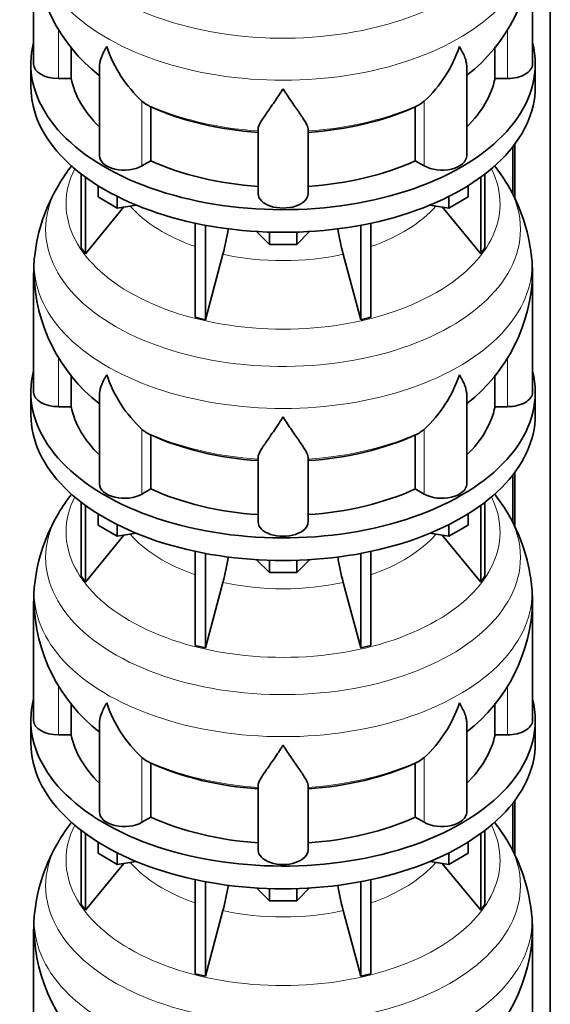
# Model space of a CAD drawing. Header units: millimetres. Extents: x 166 to 762, y -1995 to 1707.
# Tile 7 of 20: x 569 to 761, y -1270 to -915. Entities that reach past the tile are written whole.
import ezdxf

# ---------------------------------------------------------------- set-up
doc = ezdxf.new("R2010")
doc.units = ezdxf.units.MM
doc.layers.add('LOW_134-9', color=7, linetype='Continuous')
doc.layers.add('VSI134_DIFFUSORE', color=7, linetype='Continuous')

# ---------------------------------------------------------------- blocks, each defined once
blk = doc.blocks.new('SE4')
at = {"layer": 'LOW_134-9', "color": 7, "linetype": 'Continuous', "lineweight": 35}
for p, q in [((760.76, -1727.8), (760.76, -649.68)), ((747.26, -960.97), (747.26, -978.32)), ((748.01, -959.98), (748.01, -979.76)), ((747.26, -1079.36), (747.26, -1096.71)), ((748.01, -1078.37), (748.01, -1098.15)), ((748.01, -1196.76), (748.01, -1216.54)), ((747.26, -1197.75), (747.26, -1215.11))]:
    blk.add_line(p, q, dxfattribs=at)
at = {"layer": 'VSI134_DIFFUSORE', "color": 7, "linetype": 'Continuous', "lineweight": 35}
for p, q in [((574.33, -888.11), (574.33, -931.17)), ((754.33, -931.17), (754.33, -888.11)), ((587.86, -936.36), (587.86, -925.04)), ((740.8, -924.95), (740.8, -936.36)), ((573.33, -931.17), (573.33, -939.33)), ((598.06, -932.1), (598.06, -964.24)), ((730.61, -964.24), (730.61, -932.1)), ((755.33, -939.33), (755.33, -931.17)), ((583.33, -936.36), (587.86, -936.36)), ((740.8, -936.36), (745.33, -936.36)), ((614.84, -945.61), (613.42, -944.56)), ((715.24, -944.56), (713.82, -945.61)), ((616.62, -966.06), (616.62, -946.58)), ((712.04, -946.58), (712.04, -966.06)), ((655.33, -977.93), (655.33, -954.59)), ((673.33, -977.93), (673.33, -954.59)), ((613.42, -967.91), (616.62, -966.06)), ((712.04, -966.06), (715.24, -967.91)), ((591.5, -970.83), (591.5, -997.51)), ((593.03, -971.98), (593.03, -999.65)), ((735.63, -971.98), (735.63, -999.65)), ((737.16, -970.83), (737.16, -997.51)), ((597.58, -979.09), (597.58, -975.04)), ((731.09, -979.09), (731.09, -975.04)), ((604.52, -983.1), (597.58, -979.09)), ((604.52, -983.1), (604.52, -978.93)), ((724.15, -983.1), (724.15, -978.93)), ((731.09, -979.09), (724.15, -983.1)), ((593.03, -999.65), (606.9, -982.73)), ((611.34, -982.04), (604.52, -983.1)), ((724.15, -983.1), (717.32, -982.04)), ((721.77, -982.73), (735.63, -999.65)), ((632.64, -988.58), (632.64, -1022.51)), ((636.33, -989.32), (636.33, -1023.39)), ((692.33, -989.32), (692.33, -1023.39)), ((696.03, -988.58), (696.03, -1022.51)), ((659.42, -996.23), (654.77, -991.58)), ((659.42, -996.23), (659.42, -991.8)), ((673.89, -991.58), (669.24, -996.23)), ((669.24, -996.23), (669.24, -991.8)), ((591.5, -997.51), (593.03, -999.65)), ((669.24, -996.23), (659.42, -996.23)), ((735.63, -999.65), (737.16, -997.51)), ((636.33, -1023.39), (642.61, -999.77)), ((686.06, -999.77), (692.33, -1023.39)), ((574.33, -1006.5), (574.33, -1049.56)), ((754.33, -1049.56), (754.33, -1006.5)), ((632.64, -1022.51), (636.33, -1023.39)), ((692.33, -1023.39), (696.03, -1022.51)), ((587.86, -1054.76), (587.86, -1043.43)), ((740.8, -1043.34), (740.8, -1054.76)), ((573.33, -1049.56), (573.33, -1057.72)), ((598.06, -1050.49), (598.06, -1082.63)), ((730.61, -1082.63), (730.61, -1050.49)), ((755.33, -1057.72), (755.33, -1049.56)), ((583.33, -1054.76), (587.86, -1054.76)), ((740.8, -1054.76), (745.33, -1054.76)), ((614.84, -1064.01), (613.42, -1062.96)), ((616.62, -1084.45), (616.62, -1064.98)), ((712.04, -1064.98), (712.04, -1084.45)), ((715.24, -1062.96), (713.82, -1064.01)), ((655.33, -1096.33), (655.33, -1072.98)), ((673.33, -1096.33), (673.33, -1072.98)), ((613.42, -1086.3), (616.62, -1084.45)), ((712.04, -1084.45), (715.24, -1086.3)), ((591.5, -1089.23), (591.5, -1115.9)), ((593.03, -1090.37), (593.03, -1118.04)), ((735.63, -1090.37), (735.63, -1118.04)), ((737.16, -1089.23), (737.16, -1115.9)), ((597.58, -1097.49), (597.58, -1093.43)), ((731.09, -1097.49), (731.09, -1093.43)), ((604.52, -1101.49), (597.58, -1097.49)), ((604.52, -1101.49), (604.52, -1097.32)), ((724.15, -1101.49), (724.15, -1097.32)), ((731.09, -1097.49), (724.15, -1101.49)), ((611.34, -1100.44), (604.52, -1101.49)), ((724.15, -1101.49), (717.32, -1100.44)), ((593.03, -1118.04), (606.9, -1101.12)), ((721.77, -1101.12), (735.63, -1118.04)), ((632.64, -1106.97), (632.64, -1140.9)), ((636.33, -1107.71), (636.33, -1141.79)), ((692.33, -1107.71), (692.33, -1141.79)), ((696.03, -1106.97), (696.03, -1140.9)), ((659.42, -1114.62), (654.77, -1109.97)), ((659.42, -1114.62), (659.42, -1110.19)), ((673.89, -1109.97), (669.24, -1114.62)), ((669.24, -1114.62), (669.24, -1110.19)), ((669.24, -1114.62), (659.42, -1114.62)), ((591.5, -1115.9), (593.03, -1118.04)), ((636.33, -1141.79), (642.61, -1118.17)), ((686.06, -1118.17), (692.33, -1141.79)), ((735.63, -1118.04), (737.16, -1115.9)), ((574.33, -1124.9), (574.33, -1167.95)), ((754.33, -1167.95), (754.33, -1124.9)), ((632.64, -1140.9), (636.33, -1141.79)), ((692.33, -1141.79), (696.03, -1140.9)), ((587.86, -1173.15), (587.86, -1161.83)), ((740.8, -1161.73), (740.8, -1173.15)), ((573.33, -1167.95), (573.33, -1176.12)), ((755.33, -1176.12), (755.33, -1167.95)), ((598.06, -1168.89), (598.06, -1201.02)), ((730.61, -1201.02), (730.61, -1168.88)), ((583.33, -1173.15), (587.86, -1173.15)), ((740.8, -1173.15), (745.33, -1173.15)), ((614.84, -1182.4), (613.42, -1181.35)), ((715.24, -1181.35), (713.82, -1182.4)), ((616.62, -1202.85), (616.62, -1183.37)), ((712.04, -1183.37), (712.04, -1202.85)), ((655.33, -1214.72), (655.33, -1191.37)), ((673.33, -1214.72), (673.33, -1191.37)), ((613.42, -1204.69), (616.62, -1202.85)), ((712.04, -1202.85), (715.24, -1204.69)), ((591.5, -1207.62), (591.5, -1234.3)), ((593.03, -1208.77), (593.03, -1236.43)), ((735.63, -1208.77), (735.63, -1236.43)), ((737.16, -1207.62), (737.16, -1234.3)), ((597.58, -1215.88), (597.58, -1211.82)), ((731.09, -1215.88), (731.09, -1211.82)), ((604.52, -1219.88), (597.58, -1215.88)), ((604.52, -1219.88), (604.52, -1215.71)), ((724.15, -1219.88), (724.15, -1215.71)), ((731.09, -1215.88), (724.15, -1219.88)), ((593.03, -1236.43), (606.9, -1219.52)), ((611.34, -1218.83), (604.52, -1219.88)), ((724.15, -1219.88), (717.32, -1218.83)), ((721.77, -1219.52), (735.63, -1236.43)), ((632.64, -1225.37), (632.64, -1259.29)), ((636.33, -1226.11), (636.33, -1260.18)), ((659.42, -1233.02), (654.77, -1228.37)), ((659.42, -1233.02), (659.42, -1228.58)), ((673.89, -1228.37), (669.24, -1233.02)), ((669.24, -1233.02), (669.24, -1228.58)), ((692.33, -1226.11), (692.33, -1260.18)), ((696.03, -1225.37), (696.03, -1259.29)), ((591.5, -1234.3), (593.03, -1236.43)), ((669.24, -1233.02), (659.42, -1233.02)), ((735.63, -1236.43), (737.16, -1234.3)), ((636.33, -1260.18), (642.61, -1236.56)), ((686.06, -1236.56), (692.33, -1260.18)), ((574.33, -1243.29), (574.33, -1286.34)), ((754.33, -1286.34), (754.33, -1243.29)), ((632.64, -1259.29), (636.33, -1260.18)), ((692.33, -1260.18), (696.03, -1259.29))]:
    blk.add_line(p, q, dxfattribs=at)
at = {"layer": 'VSI134_DIFFUSORE', "color": 4, "linetype": 'Continuous', "lineweight": 9}
for p, q in [((583.33, -936.36), (583.33, -918.66)), ((745.33, -936.36), (745.33, -918.68)), ((613.42, -967.91), (613.42, -944.56)), ((715.24, -967.91), (715.24, -944.56)), ((583.33, -1054.76), (583.33, -1037.05)), ((745.33, -1054.76), (745.33, -1037.08)), ((613.42, -1086.3), (613.42, -1062.96)), ((715.24, -1086.3), (715.24, -1062.96)), ((583.33, -1173.15), (583.33, -1155.45)), ((745.33, -1173.15), (745.33, -1155.47)), ((613.42, -1204.69), (613.42, -1181.35)), ((715.24, -1204.69), (715.24, -1181.35))]:
    blk.add_line(p, q, dxfattribs=at)
at = {"layer": 'VSI134_DIFFUSORE', "color": 7, "linetype": 'Continuous', "lineweight": 35}
for centre, radius, start, end in [((635.63, -887), 61.22, 181.0647, 232.0196), ((693.06, -886.84), 61.29, 307.8797, 358.8057), ((645.92, -909.61), 47.73, 198.6373, 227.0857), ((682.74, -909.61), 47.73, 312.9143, 341.3628), ((622.75, -933.22), 14.7, 237.4509, 245.3566), ((705.91, -933.22), 14.7, 294.6434, 302.5491), ((642.51, -1009.83), 68.76, 142.2895, 149.4947), ((685.39, -1010.6), 69.87, 30.9857, 37.7364), ((636.4, -1006.85), 62.01, 149.0055, 173.7202), ((691.17, -1007.15), 63.13, 6.4522, 30.9813), ((552.76, -975.46), 93.08, 344.857, 350.6965), ((774.59, -975.67), 91.75, 189.2408, 195.2315), ((604.37, -1005.02), 29.99, 170.5165, 182.8924), ((694.66, -1006.95), 59.67, 0.422, 6.7093), ((635.63, -1005.39), 61.22, 181.0647, 232.0196), ((693.06, -1005.23), 61.29, 307.8797, 358.8057), ((645.92, -1028), 47.73, 198.6373, 227.0857), ((682.74, -1028), 47.73, 312.9143, 341.3628), ((622.75, -1051.61), 14.7, 237.4509, 245.3566), ((705.91, -1051.61), 14.7, 294.6434, 302.5491), ((642.51, -1128.22), 68.76, 142.2895, 149.4947), ((685.39, -1128.99), 69.87, 30.9857, 37.7364), ((636.4, -1125.24), 62.01, 149.0055, 173.7202), ((691.17, -1125.54), 63.13, 6.4522, 30.9813), ((552.76, -1093.85), 93.08, 344.857, 350.6965), ((774.59, -1094.06), 91.75, 189.2408, 195.2315), ((604.37, -1123.41), 29.99, 170.5165, 182.8924), ((694.66, -1125.34), 59.67, 0.422, 6.7093), ((635.63, -1123.79), 61.22, 181.0647, 232.0196), ((693.06, -1123.62), 61.29, 307.8797, 358.8057), ((645.92, -1146.39), 47.73, 198.6373, 227.0857), ((682.74, -1146.39), 47.73, 312.9143, 341.3628), ((622.75, -1170.01), 14.7, 237.4509, 245.3566), ((705.91, -1170.01), 14.7, 294.6434, 302.5491), ((642.51, -1246.61), 68.76, 142.2895, 149.4947), ((685.39, -1247.38), 69.87, 30.9857, 37.7364), ((636.4, -1243.64), 62.01, 149.0055, 173.7202), ((691.17, -1243.93), 63.13, 6.4522, 30.9813), ((552.76, -1212.24), 93.08, 344.857, 350.6965), ((774.59, -1212.45), 91.75, 189.2408, 195.2315), ((604.37, -1241.8), 29.99, 170.5165, 182.8924), ((694.66, -1243.73), 59.67, 0.422, 6.7093), ((635.63, -1242.18), 61.22, 181.0647, 232.0196), ((693.06, -1242.02), 61.29, 307.8797, 358.8057)]:
    blk.add_arc(centre, radius, start, end, dxfattribs=at)
at = {"layer": 'VSI134_DIFFUSORE', "color": 4, "linetype": 'Continuous', "lineweight": 9}
for centre, major_axis, start_param, end_param in [((664.33, -872.39), (85.67, 0), 2.814529, 6.283185), ((664.33, -885.15), (-89.83, 0), 0, 3.208879), ((664.33, -909.69), (-79.5, 0), 0.898849, 1.457346), ((664.33, -909.69), (79.5, 0), 4.82584, 5.384336), ((664.33, -981.59), (-78.3, 0), 0, 3.425204), ((664.33, -981.59), (-78.3, 0), 5.999574, 6.283185), ((664.33, -990.79), (85.67, 0), 2.814529, 6.283185), ((664.33, -990.79), (85.67, 0), 0, 0.330403), ((664.33, -966.48), (-61.63, 0), 0.463231, 1.030574), ((664.33, -966.48), (61.63, 0), 5.252612, 5.819954), ((664.33, -1003.54), (-89.83, 0), 0, 3.208879), ((664.33, -1003.54), (-89.83, 0), 6.216093, 6.283185), ((664.33, -966.48), (-61.63, 0), 1.210556, 1.931037), ((664.33, -1028.09), (-79.5, 0), 0.898849, 1.457346), ((664.33, -1028.09), (79.5, 0), 4.82584, 5.384336), ((664.33, -1099.99), (-78.3, 0), 0, 3.425204), ((664.33, -1099.99), (-78.3, 0), 5.999574, 6.283185), ((664.33, -1109.18), (85.67, 0), 2.814529, 6.283185), ((664.33, -1109.18), (85.67, 0), 0, 0.330403), ((664.33, -1084.87), (-61.63, 0), 0.463231, 1.030574), ((664.33, -1084.87), (61.63, 0), 5.252612, 5.819954), ((664.33, -1121.93), (-89.83, 0), 0, 3.208879), ((664.33, -1121.93), (-89.83, 0), 6.216093, 6.283185), ((664.33, -1084.87), (-61.63, 0), 1.210556, 1.931037), ((664.33, -1146.48), (-79.5, 0), 0.898849, 1.457346), ((664.33, -1146.48), (79.5, 0), 4.82584, 5.384336), ((664.33, -1218.38), (-78.3, 0), 0, 3.425204), ((664.33, -1218.38), (-78.3, 0), 5.999574, 6.283185), ((664.33, -1227.57), (85.67, 0), 2.814529, 6.283185), ((664.33, -1227.57), (85.67, 0), 0, 0.330403), ((664.33, -1203.26), (-61.63, 0), 0.463231, 1.030574), ((664.33, -1203.26), (61.63, 0), 5.252612, 5.819954), ((664.33, -1240.33), (-89.83, 0), 0, 3.208879), ((664.33, -1240.33), (-89.83, 0), 6.216093, 6.283185), ((664.33, -1203.26), (-61.63, 0), 1.210556, 1.931037)]:
    blk.add_ellipse(centre, major_axis=major_axis, ratio=0.57735, start_param=start_param, end_param=end_param, dxfattribs=at)
at = {"layer": 'VSI134_DIFFUSORE', "color": 7, "linetype": 'Continuous', "lineweight": 35}
for centre, major_axis, start_param, end_param in [((664.33, -931.17), (91, 0), 2.993207, 6.283185), ((664.33, -931.17), (91, 0), 0, 0.148386), ((583.33, -931.17), (9, 0), 3.141593, 4.712389), ((745.33, -931.17), (-9, 0), 1.570796, 3.141593), ((664.33, -931.17), (-77, 0), 0.117151, 0.534109), ((664.33, -931.17), (77, 0), 5.749077, 6.166034), ((664.33, -939.33), (-91, 0), 0, 3.141593), ((664.33, -911.69), (-77, 0), 0.902549, 1.453645), ((664.33, -911.69), (77, 0), 4.82954, 5.380636), ((607.06, -964.24), (9, 0), 3.141593, 5.497787), ((664.33, -931.17), (-77, 0), 0.902549, 1.453645), ((664.33, -931.17), (77, 0), 4.82954, 5.380636), ((721.61, -964.24), (-9, 0), 0.785398, 3.141593), ((664.33, -977.93), (-9, 0), 0, 3.141593), ((664.33, -1049.56), (91, 0), 2.993207, 6.283185), ((664.33, -1049.56), (91, 0), 0, 0.148386), ((583.33, -1049.56), (9, 0), 3.141593, 4.712389), ((745.33, -1049.56), (-9, 0), 1.570796, 3.141593), ((664.33, -1049.56), (-77, 0), 0.117151, 0.534109), ((664.33, -1049.56), (77, 0), 5.749077, 6.166034), ((664.33, -1057.72), (-91, 0), 0, 3.141593), ((664.33, -1030.08), (-77, 0), 0.902549, 1.453645), ((664.33, -1030.08), (77, 0), 4.82954, 5.380636), ((607.06, -1082.63), (9, 0), 3.141593, 5.497787), ((721.61, -1082.63), (-9, 0), 0.785398, 3.141593), ((664.33, -1049.56), (-77, 0), 0.902549, 1.453645), ((664.33, -1049.56), (77, 0), 4.82954, 5.380636), ((664.33, -1096.33), (-9, 0), 0, 3.141593), ((664.33, -1167.95), (91, 0), 2.993207, 6.283185), ((664.33, -1167.95), (91, 0), 0, 0.148386), ((583.33, -1167.95), (9, 0), 3.141593, 4.712389), ((745.33, -1167.95), (-9, 0), 1.570796, 3.141593), ((664.33, -1167.95), (-77, 0), 0.117151, 0.534109), ((664.33, -1167.95), (77, 0), 5.749077, 6.166034), ((664.33, -1176.12), (-91, 0), 0, 3.141593), ((664.33, -1148.48), (-77, 0), 0.902549, 1.453645), ((664.33, -1148.48), (77, 0), 4.82954, 5.380636), ((607.06, -1201.02), (9, 0), 3.141593, 5.497787), ((664.33, -1167.95), (-77, 0), 0.902549, 1.453645), ((664.33, -1167.95), (77, 0), 4.82954, 5.380636), ((721.61, -1201.02), (-9, 0), 0.785398, 3.141593), ((664.33, -1214.72), (-9, 0), 0, 3.141593)]:
    blk.add_ellipse(centre, major_axis=major_axis, ratio=0.57735, start_param=start_param, end_param=end_param, dxfattribs=at)
for points, knots in [([(598.06, -932.11), (598.06, -931.95), (598.06, -931.78), (598.15, -930.6), (598.43, -929.55), (599.1, -927.87), (599.37, -927.3), (599.82, -926.41), (599.98, -926.11), (600.24, -925.64), (600.37, -925.41), (600.51, -925.18), (600.6, -925.02), (600.65, -924.94), (600.69, -924.86)], [0.4586292, 0.4586292, 0.4586292, 0.4586292, 0.5, 0.5, 0.75, 0.75, 0.875, 0.875, 0.9375, 0.9375, 0.96875, 0.984375, 0.984375, 1, 1, 1, 1]), ([(730.61, -932.11), (730.61, -931.95), (730.6, -931.8), (730.56, -931.14), (730.47, -930.62), (730.2, -929.56), (730.02, -929.01), (729.57, -927.88), (729.3, -927.31), (728.84, -926.41), (728.68, -926.11), (728.43, -925.65), (728.34, -925.49), (728.16, -925.18), (728.07, -925.02), (727.97, -924.86)], [0.4604904, 0.4604904, 0.4604904, 0.4604904, 0.5, 0.5, 0.625, 0.625, 0.75, 0.75, 0.875, 0.875, 0.9375, 0.9375, 0.96875, 0.96875, 1, 1, 1, 1]), ([(664.33, -940.08), (664.2, -940.29), (664.07, -940.5), (663.8, -940.92), (663.67, -941.13), (663.27, -941.75), (663.01, -942.15), (662.22, -943.34), (661.7, -944.11), (660.69, -945.59), (660.19, -946.3), (659.25, -947.65), (658.8, -948.3), (657.95, -949.52), (657.55, -950.1), (657.01, -950.92), (656.84, -951.18), (656.52, -951.7), (656.37, -951.95), (655.96, -952.67), (655.73, -953.11), (655.42, -953.91), (655.33, -954.27), (655.33, -954.59)], [0, 0, 0, 0, 0.03125, 0.03125, 0.0625, 0.0625, 0.125, 0.125, 0.25, 0.25, 0.375, 0.375, 0.5, 0.5, 0.625, 0.625, 0.6875, 0.6875, 0.75, 0.75, 0.875, 0.875, 1, 1, 1, 1]), ([(673.33, -954.59), (673.33, -954.27), (673.24, -953.91), (672.93, -953.11), (672.71, -952.67), (672.3, -951.95), (672.15, -951.7), (671.82, -951.18), (671.65, -950.92), (671.11, -950.1), (670.72, -949.52), (669.87, -948.3), (669.42, -947.66), (668.47, -946.3), (667.98, -945.59), (666.96, -944.11), (666.45, -943.35), (665.66, -942.16), (665.4, -941.75), (665, -941.13), (664.86, -940.92), (664.6, -940.5), (664.46, -940.29), (664.33, -940.08)], [0, 0, 0, 0, 0.125, 0.125, 0.25, 0.25, 0.3125, 0.3125, 0.375, 0.375, 0.5, 0.5, 0.625, 0.625, 0.75, 0.75, 0.875, 0.875, 0.9375, 0.9375, 0.96875, 0.96875, 1, 1, 1, 1]), ([(598.06, -1050.5), (598.06, -1050.34), (598.06, -1050.17), (598.15, -1048.99), (598.43, -1047.94), (599.1, -1046.26), (599.37, -1045.69), (599.82, -1044.8), (599.98, -1044.5), (600.24, -1044.04), (600.37, -1043.8), (600.51, -1043.57), (600.6, -1043.41), (600.65, -1043.33), (600.69, -1043.25)], [0.4586292, 0.4586292, 0.4586292, 0.4586292, 0.5, 0.5, 0.75, 0.75, 0.875, 0.875, 0.9375, 0.9375, 0.96875, 0.984375, 0.984375, 1, 1, 1, 1]), ([(730.61, -1050.5), (730.61, -1050.34), (730.6, -1050.19), (730.56, -1049.53), (730.47, -1049.01), (730.2, -1047.95), (730.02, -1047.4), (729.57, -1046.28), (729.3, -1045.7), (728.84, -1044.8), (728.68, -1044.5), (728.43, -1044.04), (728.34, -1043.88), (728.16, -1043.57), (728.07, -1043.41), (727.97, -1043.25)], [0.4604904, 0.4604904, 0.4604904, 0.4604904, 0.5, 0.5, 0.625, 0.625, 0.75, 0.75, 0.875, 0.875, 0.9375, 0.9375, 0.96875, 0.96875, 1, 1, 1, 1]), ([(664.33, -1058.47), (664.2, -1058.68), (664.07, -1058.9), (663.8, -1059.32), (663.67, -1059.52), (663.27, -1060.14), (663.01, -1060.55), (662.22, -1061.74), (661.7, -1062.5), (660.69, -1063.98), (660.19, -1064.69), (659.25, -1066.04), (658.8, -1066.69), (657.95, -1067.91), (657.55, -1068.49), (657.01, -1069.31), (656.84, -1069.57), (656.52, -1070.09), (656.37, -1070.34), (655.96, -1071.06), (655.73, -1071.5), (655.42, -1072.3), (655.33, -1072.66), (655.33, -1072.98)], [0, 0, 0, 0, 0.03125, 0.03125, 0.0625, 0.0625, 0.125, 0.125, 0.25, 0.25, 0.375, 0.375, 0.5, 0.5, 0.625, 0.625, 0.6875, 0.6875, 0.75, 0.75, 0.875, 0.875, 1, 1, 1, 1]), ([(673.33, -1072.98), (673.33, -1072.66), (673.24, -1072.3), (672.93, -1071.5), (672.71, -1071.06), (672.3, -1070.34), (672.15, -1070.09), (671.82, -1069.58), (671.65, -1069.31), (671.11, -1068.49), (670.72, -1067.91), (669.87, -1066.69), (669.42, -1066.05), (668.47, -1064.7), (667.98, -1063.98), (666.96, -1062.51), (666.45, -1061.74), (665.66, -1060.55), (665.4, -1060.14), (665, -1059.52), (664.86, -1059.32), (664.6, -1058.9), (664.46, -1058.68), (664.33, -1058.47)], [0, 0, 0, 0, 0.125, 0.125, 0.25, 0.25, 0.3125, 0.3125, 0.375, 0.375, 0.5, 0.5, 0.625, 0.625, 0.75, 0.75, 0.875, 0.875, 0.9375, 0.9375, 0.96875, 0.96875, 1, 1, 1, 1]), ([(598.06, -1168.9), (598.06, -1168.73), (598.06, -1168.56), (598.15, -1167.38), (598.43, -1166.33), (599.1, -1164.66), (599.37, -1164.08), (599.82, -1163.19), (599.98, -1162.89), (600.24, -1162.43), (600.37, -1162.2), (600.51, -1161.96), (600.6, -1161.8), (600.65, -1161.72), (600.69, -1161.64)], [0.4586292, 0.4586292, 0.4586292, 0.4586292, 0.5, 0.5, 0.75, 0.75, 0.875, 0.875, 0.9375, 0.9375, 0.96875, 0.984375, 0.984375, 1, 1, 1, 1]), ([(730.61, -1168.89), (730.61, -1168.74), (730.6, -1168.58), (730.56, -1167.92), (730.47, -1167.41), (730.2, -1166.35), (730.02, -1165.8), (729.57, -1164.67), (729.3, -1164.09), (728.84, -1163.19), (728.68, -1162.89), (728.43, -1162.43), (728.34, -1162.27), (728.16, -1161.96), (728.07, -1161.8), (727.97, -1161.64)], [0.4604904, 0.4604904, 0.4604904, 0.4604904, 0.5, 0.5, 0.625, 0.625, 0.75, 0.75, 0.875, 0.875, 0.9375, 0.9375, 0.96875, 0.96875, 1, 1, 1, 1]), ([(664.33, -1176.86), (664.2, -1177.08), (664.07, -1177.29), (663.8, -1177.71), (663.67, -1177.92), (663.27, -1178.53), (663.01, -1178.94), (662.22, -1180.13), (661.7, -1180.89), (660.69, -1182.37), (660.19, -1183.08), (659.25, -1184.44), (658.8, -1185.08), (657.95, -1186.3), (657.55, -1186.88), (657.01, -1187.7), (656.84, -1187.97), (656.52, -1188.48), (656.37, -1188.73), (655.96, -1189.45), (655.73, -1189.89), (655.42, -1190.69), (655.33, -1191.05), (655.33, -1191.37)], [0, 0, 0, 0, 0.03125, 0.03125, 0.0625, 0.0625, 0.125, 0.125, 0.25, 0.25, 0.375, 0.375, 0.5, 0.5, 0.625, 0.625, 0.6875, 0.6875, 0.75, 0.75, 0.875, 0.875, 1, 1, 1, 1]), ([(673.33, -1191.37), (673.33, -1191.05), (673.24, -1190.69), (672.93, -1189.89), (672.71, -1189.45), (672.3, -1188.73), (672.15, -1188.48), (671.82, -1187.97), (671.65, -1187.7), (671.11, -1186.88), (670.72, -1186.3), (669.87, -1185.08), (669.42, -1184.44), (668.47, -1183.09), (667.98, -1182.38), (666.96, -1180.9), (666.45, -1180.13), (665.66, -1178.94), (665.4, -1178.53), (665, -1177.92), (664.86, -1177.71), (664.6, -1177.29), (664.46, -1177.08), (664.33, -1176.86)], [0, 0, 0, 0, 0.125, 0.125, 0.25, 0.25, 0.3125, 0.3125, 0.375, 0.375, 0.5, 0.5, 0.625, 0.625, 0.75, 0.75, 0.875, 0.875, 0.9375, 0.9375, 0.96875, 0.96875, 1, 1, 1, 1])]:
    blk.add_open_spline(points, degree=3, knots=knots, dxfattribs=at)

msp = doc.modelspace()

# ---------------------------------------------------------------- block references
msp.add_blockref('SE4', (0, 0))

doc.saveas('drawing.dxf')
